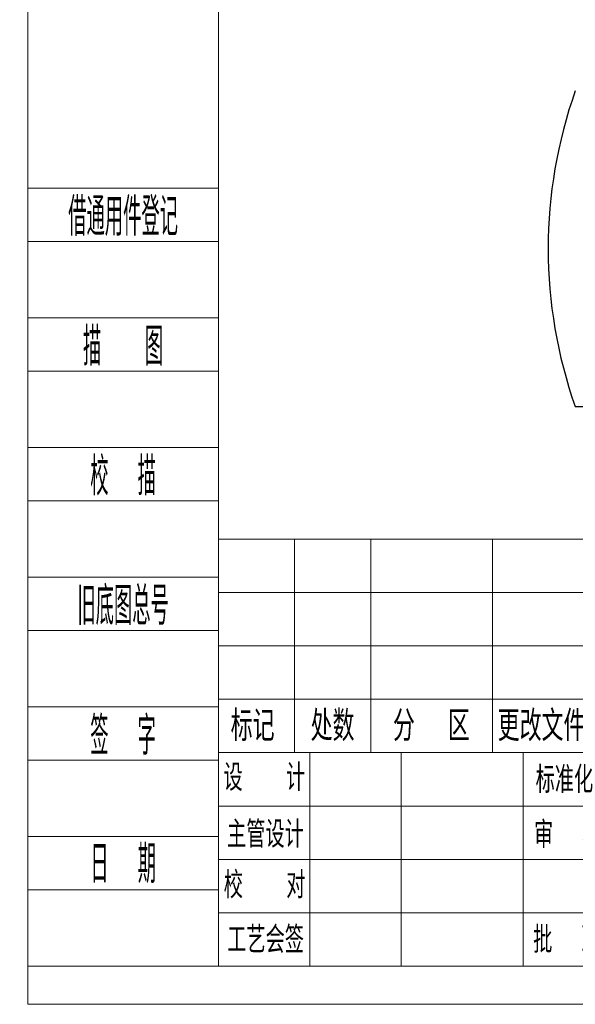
# Model space of a CAD drawing. Header units: millimetres. Extents: x -8713 to 3261, y -18743 to -8704.
# Tile 1 of 154: x -8713 to -6248, y -18743 to -14379. Entities that reach past the tile are written whole.
import ezdxf
from ezdxf.enums import TextEntityAlignment as Align

# ---------------------------------------------------------------- set-up
doc = ezdxf.new("R2010")
doc.units = ezdxf.units.MM
doc.header["$LTSCALE"] = 10
doc.linetypes.add('CENTER', pattern=[50.8, 31.75, -6.35, 6.35, -6.35])
doc.linetypes.add('CENTERX2', pattern=[20.32, 12.7, -2.54, 2.54, -2.54])
for name, color, linetype, lineweight in [('1轮廓实线层', 7, 'Continuous', 18), ('2细线层', 4, 'Continuous', 13), ('6文字层', 3, 'Continuous', 13), ('L2', 6, 'Continuous', 13), ('图框层', 7, 'Continuous', 18)]:
    doc.layers.add(name, color=color, linetype=linetype, lineweight=lineweight)
doc.layers.add('中心线层', color=1, linetype='CENTER')
doc.styles.add('PC_TEXTSTYLE', font='ISOCP.SHX', dxfattribs={"width": 0.707, "bigfont": 'GBCBIG.SHX'})
doc.styles.add('仿宋体', font='txt')
doc.styles.add('标准汉字', font='gbenor.shx', dxfattribs={"bigfont": 'gbcbig.shx'})

# ---------------------------------------------------------------- blocks, each defined once
blk = doc.blocks.new('ZwmFrameMain_A4^_^无分区图框^_^portrait')
at = {"layer": '1轮廓实线层'}
for q in [(0, 287), (180, 0)]:
    blk.add_line((0, 0), q, dxfattribs=at)
at = {"layer": '2细线层'}
for q in [(-25, 292), (185, -5)]:
    blk.add_line((-25, -5), q, dxfattribs=at)
blk = doc.blocks.new('ZwmFrameMain_纵向标题栏')
at = {"layer": '1轮廓实线层'}
for p, q in [((-180, 56), (0, 56)), ((-180, 0), (-180, 56))]:
    blk.add_line(p, q, dxfattribs=at)
at = {"layer": '2细线层', "color": 6, "linetype": 'Continuous'}
for p, q in [((-170, 28), (-170, 56)), ((-160, 28), (-160, 56)), ((-144, 28), (-144, 56)), ((-128, 0), (-128, 56)), ((-128, 28), (-128, 56)), ((-116, 0), (-116, 56)), ((-100, 0), (-100, 56)), ((-50, 0), (-50, 56)), ((-180, 49), (-100, 49)), ((-180, 42), (-100, 42)), ((-50, 38), (0, 38)), ((-180, 35), (-100, 35)), ((-180, 28), (-50, 28)), ((-168, 0), (-168, 28)), ((-156, 0), (-156, 28)), ((-74, 9), (-74, 28)), ((-62, 9), (-62, 28)), ((-180, 21), (-100, 21)), ((-100, 18), (0, 18)), ((-93.5, 9), (-93.5, 18)), ((-87, 9), (-87, 18)), ((-80.5, 9), (-80.5, 18)), ((-180, 14), (-100, 14)), ((-100, 9), (-50, 9)), ((-180, 7), (-100, 7))]:
    blk.add_line(p, q, dxfattribs=at)
at = {"layer": 'L2', "linetype": 'Continuous'}
blk.add_line((-140, 0), (-140, 28), dxfattribs=at)
at = {"layer": '6文字层', "color": 4, "linetype": 'Continuous', "insert": (-24.91, 42.09), "char_height": 2, "width": 55.1899, "attachment_point": 5, "style": '仿宋体'}
blk.add_mtext('芜湖藦卡机器人科技有限公司', dxfattribs=at)
at = {"layer": '6文字层', "color": 6, "style": '标准汉字'}
for s, insert, char_height, width, attachment_point in [('标记', (-175.5, 31.5), 4, 11.65, 5), ('处数', (-165.01, 31.5), 4, 11.45, 5), ('分  区', (-152.04, 31.5), 4, 19.1643, 5), ('更改文件号', (-136.14, 31.5), 4, 29.3, 5), ('签 名', (-122.34, 31.5), 4, 14.8571, 5), ('年 月 日', (-108.39, 31.5), 4, 23.9643, 5), ('设   计', (-173.97, 24.73), 3.5, 20.0562, 5), ('标准化', (-134.58, 24.45), 3.5, 15.4875, 5), ('比例', (-59.23, 21.15), 4.118, 9.4062, 7), ('阶 段 标 记', (-94.98, 21.04), 4.118, 30.425, 7), ('数量', (-70.82, 21), 4.118, 10.0187, 7), ('主管设计', (-173.82, 17.28), 3.5, 20.2125, 5), ('审  核', (-134.15, 17.23), 3.5, 16.4625, 5), ('校   对', (-173.93, 10.64), 3.5, 20.3187, 5), ('共  张        第  张', (-88.37, 2.32), 3.5, 60.8437, 7), ('工艺会签', (-173.8, 3.47), 3.5, 20.3, 5), ('批  准', (-134.27, 3.47), 3.5, 16.5937, 5)]:
    blk.add_mtext(s, dxfattribs=dict(at, insert=insert, char_height=char_height, width=width, attachment_point=attachment_point))
at = {"layer": '6文字层', "color": 4, "style": 'PC_TEXTSTYLE', "flags": 8}
for tag, height, width, p, p2 in [('产品名称或材料标记', 5.29, 0.911854, (-90.89, 39.38), (-59.53, 39.38)), ('图样名称', 5.88, 2.846512, (-48.82, 25.54), (-1.18, 25.54)), ('图样代号', 5.88, 2.86875, (-48.82, 6.64), (-1.18, 6.64))]:
    blk.add_attdef(tag, text='', height=height, dxfattribs=dict(at, width=width)).set_placement(p, p2, align=Align.FIT)
at = {"layer": '6文字层', "color": 6, "style": 'PC_TEXTSTYLE', "width": 9.241641, "flags": 8}
blk.add_attdef('设计', text='', height=2.5, rotation=359.5768, dxfattribs=at).set_placement((-166.76, 23.52), (-157.52, 23.45), align=Align.FIT)
at = {"layer": '6文字层', "color": 6, "style": 'PC_TEXTSTYLE', "flags": 8}
for tag, height, width, p, p2 in [('审核', 2.5, 2.542374, (-166.6, 16.66), (-157.7, 16.66)), ('重量', 4.12, 1.685865, (-72.82, 11.88), (-63.18, 11.88)), ('比例', 4.12, 1.699352, (-60.82, 11.71), (-51.18, 11.71))]:
    blk.add_attdef(tag, text='', height=height, dxfattribs=dict(at, width=width)).set_placement(p, p2, align=Align.FIT)
blk = doc.blocks.new('ZwmFrameMain_附加栏')
at = {"layer": '2细线层'}
for p, q in [((-25, 102), (0, 102)), ((-25, 95), (0, 95)), ((-25, 85), (0, 85)), ((-25, 78), (0, 78)), ((-25, 68), (0, 68)), ((-25, 61), (0, 61)), ((-25, 51), (0, 51)), ((-25, 44), (0, 44)), ((-25, 34), (0, 34)), ((-25, 27), (0, 27)), ((-25, 17), (0, 17)), ((-25, 10), (0, 10)), ((-25, 0), (0, 0))]:
    blk.add_line(p, q, dxfattribs=at)
at = {"layer": '6文字层', "color": 3, "style": 'PC_TEXTSTYLE'}
for s, width, p in [('借通用件登记', 0.667, (-12.5, 98.5)), ('描   图', 0.6667, (-12.5, 81.5)), ('校  描', 0.667, (-12.5, 64.5)), ('旧底图总号', 0.667, (-12.5, 47.5)), ('签  字', 0.667, (-12.5, 30.5)), ('日  期', 0.667, (-12.49, 13.6))]:
    blk.add_text(s, height=5, dxfattribs=dict(at, width=width)).set_placement(p, align=Align.MIDDLE)
at = {"layer": '6文字层', "style": 'PC_TEXTSTYLE'}
for tag, width, p, p2 in [('借通用件登记', 0.671328, (-23.44, 86.36), (-1.25, 86.36)), ('描图', 2.120922, (-23.44, 69.36), (-1.25, 69.36)), ('校图', 2.149976, (-23.75, 52.06), (-1.25, 52.06)), ('旧底图总号', 0.761452, (-22.84, 35.67), (-1.86, 35.67)), ('签字', 2.026939, (-23.14, 18.37), (-1.56, 18.37)), ('日期', 1.89999, (-22.84, 1.37), (-2.17, 1.37))]:
    blk.add_attdef(tag, text='', height=5, dxfattribs=dict(at, width=width)).set_placement(p, p2, align=Align.FIT)

msp = doc.modelspace()

# ---------------------------------------------------------------- linework, layer by layer
at = {"color": 4}
msp.add_arc((-4272.6, -15394.5), 2095.8, 160.4803, 199.5044, dxfattribs=at)
at = {"layer": '中心线层', "color": 2, "linetype": 'CENTERX2'}
msp.add_line((-6248.1, -16094.2), (-2297.1, -16094.2), dxfattribs=at)

# ---------------------------------------------------------------- block references
at = {"layer": '图框层', "xscale": 33.8, "yscale": 33.8, "zscale": 33.8}
for name in ['ZwmFrameMain_A4^_^无分区图框^_^portrait', 'ZwmFrameMain_附加栏']:
    msp.add_blockref(name, (-7831.5, -18574), dxfattribs=at)
at = {"layer": '图框层'}
ref = msp.add_blockref('ZwmFrameMain_纵向标题栏', (-1747.5, -18574), dxfattribs=dict(at, xscale=33.8, yscale=33.8, zscale=33.8))
ref.add_attrib('比例', '/', dxfattribs={"layer": '6文字层', "color": 6, "height": 139.2, "style": 'PC_TEXTSTYLE', "width": 0.707}).set_placement((-3640.3, -18178.3), align=Align.CENTER)
ref.add_attrib('图样名称', '动作范围图', dxfattribs={"layer": '6文字层', "color": 4, "height": 198.82, "style": 'PC_TEXTSTYLE', "width": 0.707}).set_placement((-2592.5, -17710.7), align=Align.CENTER)
ref.add_attrib('产品名称或材料标记', 'MB20-2100', dxfattribs={"layer": '6文字层', "color": 4, "height": 178.94, "style": 'PC_TEXTSTYLE', "width": 0.707}).set_placement((-4289.5, -17243.1), align=Align.CENTER)

doc.saveas('drawing.dxf')
